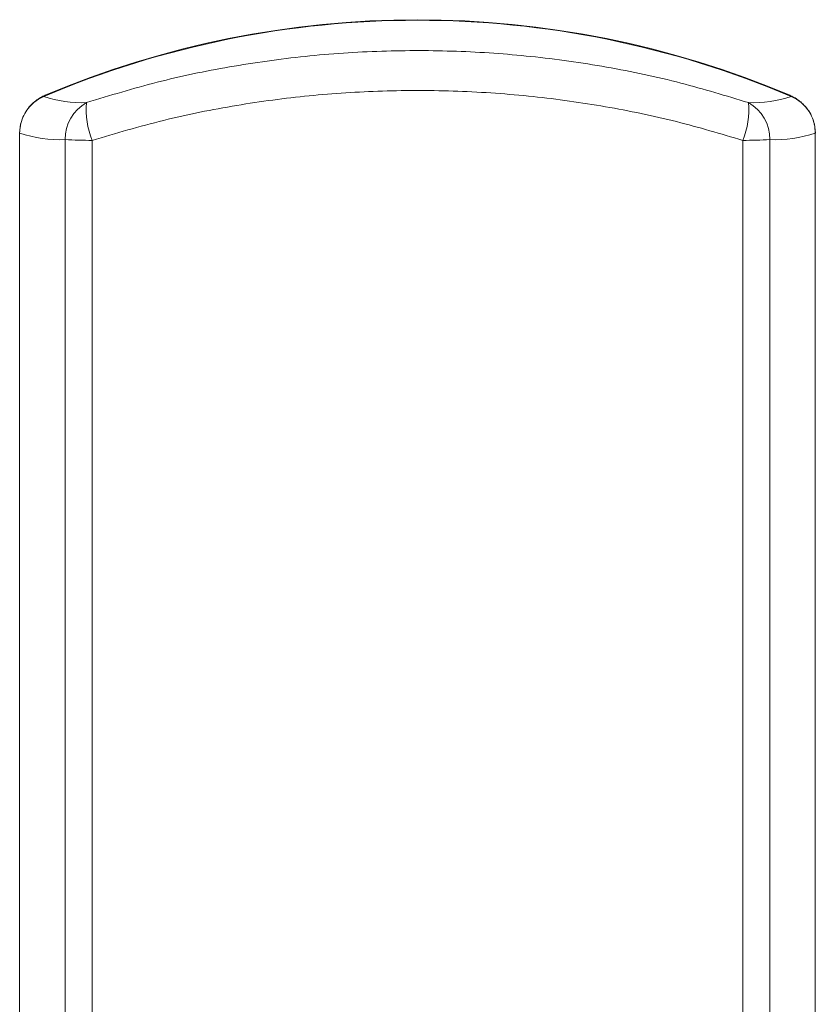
# Model space of a CAD drawing. Header units: millimetres. Extents: x 15214 to 140083, y -437840 to -79279.
# Tile 26 of 64: x 36281.48 to 36282.48, y -197920.39 to -197919.15. Entities that reach past the tile are written whole.
import ezdxf

# ---------------------------------------------------------------- set-up
doc = ezdxf.new("R2010")
doc.units = ezdxf.units.MM
doc.layers.get('0').update_dxf_attribs({"lineweight": 0})
doc.layers.add('C-wypos-sanitarne', color=1, linetype='Continuous')

# ---------------------------------------------------------------- blocks, each defined once
blk = doc.blocks.new('Z$W@#9040')
at = {"linetype": 'Continuous', "lineweight": 18}
for p, q in [((593.386, 284.331), (593.383, 284.332)), ((583.707, 258.285), (583.707, 283.857)), ((593.707, 283.857), (593.707, 245.298)), ((584.278, 258.207), (584.278, 283.773)), ((584.619, 283.764), (584.619, 258.197)), ((592.796, 258.197), (592.796, 283.764)), ((593.136, 283.773), (593.136, 258.207))]:
    blk.add_line(p, q, dxfattribs=at)
at = {"linetype": 'Continuous', "lineweight": 18, "flags": 128}
for points in [[(584.028, 284.331), (584.027, 284.33), (584.012, 284.316)], [(593.403, 284.316), (593.388, 284.33), (593.386, 284.331)]]:
    blk.add_lwpolyline(points, dxfattribs=at)
at = {"linetype": 'Continuous', "lineweight": 18}
for centre, radius, start, end in [((588.707, 273.266), 12.007, 66.9786, 113.0214), ((588.707, 273.28), 12, 67.0514, 112.9486), ((584.207, 283.856), 0.5, 113.0127, 179.9889), ((584.489, 285.713), 1.476, 251.1258, 272.2743), ((592.925, 285.713), 1.476, 267.7256, 288.8743), ((593.208, 283.856), 0.5, 0.0107, 66.9877), ((584.794, 283.785), 0.515, 118.469, 181.3138), ((585.524, 284.142), 0.981, 174.3823, 202.6743), ((591.891, 284.142), 0.981, 337.3251, 5.6184), ((592.621, 283.785), 0.515, 358.6864, 61.5315), ((584.216, 285.344), 1.572, 251.1261, 272.2733), ((593.199, 285.344), 1.572, 267.7267, 288.874), ((584.626, 290.3), 6.536, 266.9527, 269.9406), ((592.789, 290.3), 6.536, 270.0594, 273.0473)]:
    blk.add_arc(centre, radius, start, end, dxfattribs=at)
for points, knots in [([(584.548, 284.238), (584.842, 284.328), (585.429, 284.507), (586.349, 284.698), (587.293, 284.831), (588.248, 284.895), (589.197, 284.894), (590.143, 284.828), (591.087, 284.695), (592.002, 284.502), (592.586, 284.324), (592.867, 284.238)], [0, 0, 0, 0, 0.110212, 0.220421, 0.333802, 0.44718, 0.557409, 0.667639, 0.781095, 0.894554, 1, 1, 1, 1]), ([(584.029, 284.33), (584.024, 284.328), (584.003, 284.32), (583.957, 284.296), (583.892, 284.251), (583.826, 284.187), (583.767, 284.103), (583.725, 284.004), (583.709, 283.919), (583.708, 283.869), (583.707, 283.857)], [0, 0, 0, 0, 0.050571, 0.196145, 0.338499, 0.482788, 0.633552, 0.788873, 0.946237, 1, 1, 1, 1]), ([(592.796, 283.764), (592.519, 283.846), (591.954, 284.015), (591.071, 284.196), (590.153, 284.326), (589.215, 284.392), (588.274, 284.394), (587.344, 284.334), (586.425, 284.211), (585.511, 284.028), (584.916, 283.852), (584.619, 283.764)], [0, 0, 0, 0, 0.105327, 0.215658, 0.325987, 0.439425, 0.552862, 0.663102, 0.773343, 0.886671, 1, 1, 1, 1]), ([(593.707, 283.857), (593.705, 283.894), (593.7, 283.968), (593.664, 284.069), (593.614, 284.154), (593.556, 284.221), (593.495, 284.272), (593.438, 284.307), (593.396, 284.327), (593.376, 284.334), (593.37, 284.337)], [0, 0, 0, 0, 0.152676, 0.298933, 0.435115, 0.563903, 0.68755, 0.810871, 0.941838, 1, 1, 1, 1])]:
    blk.add_open_spline(points, degree=3, knots=knots, dxfattribs=at)

msp = doc.modelspace()

# ---------------------------------------------------------------- block references
at = {"layer": 'C-wypos-sanitarne', "xscale": 0.1, "yscale": 0.1, "zscale": 0.1}
msp.add_blockref('Z$W@#9040', (36223.10443, -197947.67596), dxfattribs=at)

doc.saveas('drawing.dxf')
